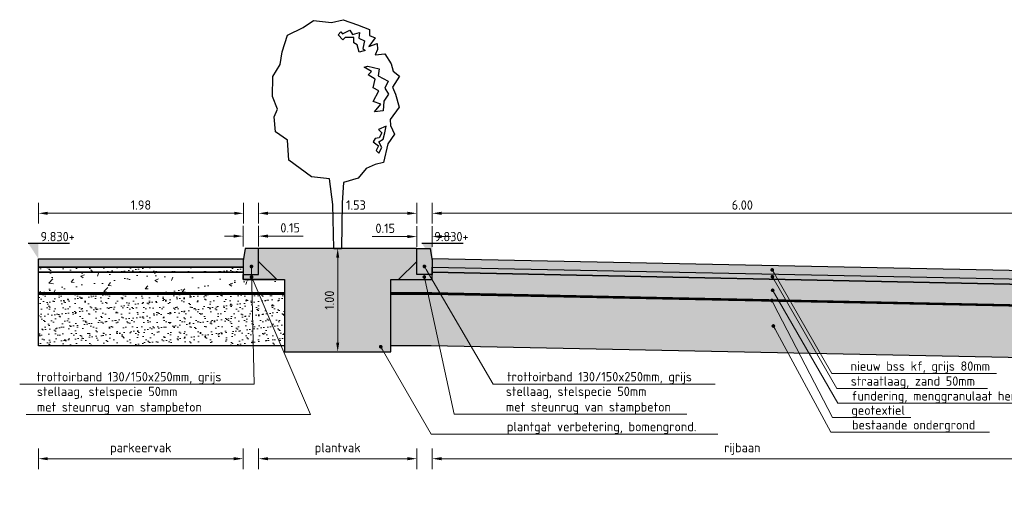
# Model space of a CAD drawing. Header units: metres. Extents: x 234325 to 234582, y 557584 to 557743.
# Tile 14 of 21: x 234525.48 to 234535, y 557701.47 to 557706.04. Entities that reach past the tile are written whole.
import ezdxf
from ezdxf import colors
from ezdxf.entities.mleader import LeaderData, LeaderLine
from ezdxf.math import Vec2, Vec3

# ---------------------------------------------------------------- set-up
doc = ezdxf.new("R2010")
doc.units = ezdxf.units.M
doc.header["$PDMODE"] = 33
doc.layers.get('0').update_dxf_attribs({"lineweight": 25})
doc.layers.get('Defpoints').update_dxf_attribs({"lineweight": 25})
for name, color, linetype, lineweight in [('N-WE-GR-BOOM-SD', 90, 'Continuous', 25), ('N-WE-GR-PLANTGATVERBETERING-GD', 90, 'Continuous', 25), ('N-WE-GR-PLANTGATVERBETERING-V', 253, 'Continuous', 18), ('N-WE-OG-BEBOUWING_STRAATNAAM-T18', 7, 'Continuous', 18), ('N-WE-VH-KANTOPSLUITING_TROTTOIRBAND-SD', 210, 'Continuous', 25), ('N-WE-VH-M', 7, 'Continuous', 18), ('N-WE-VH-VERHARDING_BETONSTRAATSTEEN-GD', 252, 'Continuous', 25), ('N-WE-VH-VERHARDING_FUNDERING-AD-50', 252, 'Continuous', 18), ('N-WE-VH-VERHARDING_FUNDERING-GD', 7, 'Continuous', 25), ('N-WE-VH-VERHARDING_FUNDERING_ZAND-GD', 7, 'Continuous', 25), ('N-WE-VH-VERHARDING_FUNDERING_ZANDCEMENTSTABILISATIE-GD', 7, 'Continuous', 25), ('N-WE-VH-VERHARDING_FUNDERING_ZANDCEMENTSTABILISATIE-V', 254, 'Continuous', 18), ('N-WE-VH-VERHARDING_GEOTEXTIEL-GD', 252, 'Continuous', 25), ('N-WE-VH-VERHARDING_GEOTEXTIEL-V', 254, 'Continuous', 18), ('X-XX-AL-PEILMAAT-SD', 7, 'Continuous', 25)]:
    doc.layers.add(name, color=color, linetype=linetype, lineweight=lineweight)
doc.layers.add('N-WE-VH-VERHARDING_BETONSTRAATSTEEN-V', color=7, linetype='Continuous', lineweight=18, true_color=0xcdcdcd)
doc.styles.add('NLCS-ISO', font='NLCS-ISO.ttf')
doc.styles.add('NLCS-ISO-M50-T18', font='NLCS-ISO.ttf', dxfattribs={"height": 0.09})
doc.dimstyles.new('NLCS-M50-T18-PIJL_L2_H1', dxfattribs={"dimscale": 0.05, "dimtxt": 2.5, "dimasz": 1.8, "dimexe": 2, "dimexo": 2, "dimgap": 0.7, "dimtad": 1, "dimzin": 0, "dimdsep": 46, "dimtxsty": 'NLCS-ISO-M50-T18', "dimcen": 0, "dimdle": 2, "dimclrd": 256, "dimclre": 256, "dimclrt": 256, "dimadec": 1, "dimazin": 0, "dimtfac": 1, "dimtdec": 3, "dimtofl": 0, "dimtmove": 0, "dimatfit": 3, "dimfxl": 2, "dimfxlon": 1, "dimtfillclr": 256, "dimtolj": 1, "dimtzin": 0, "dimlwd": -1, "dimlwe": -1, "dimarcsym": 0})
pattern_1 = [(37.5, (0, 0.724186), (-0.003149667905, 0.096341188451), [0, -0.076, 0, -0.085, 0, -0.08125]), (7.5, (0, 0.72419), (0.088488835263, 0.141107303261), [0, -0.041, 0, -0.0685, 0, -0.02625]), (327.5, (-0.0615, 0.72419), (0.155707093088, 0.000282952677), [0, -0.025, 0, -0.09, 0, -0.1175]), (317.5, (-0.0615, 0.72419), (0.15030633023, 0.043883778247), [0, -0.0125, 0, -0.059, 0, -0.0675])]
pattern_2 = [(50, (0, 0.7242), (0.3586300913, -0.03137606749), [0.0375, -0.4125]), (355, (0, 0.7242), (-0.0693756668, 0.37609606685), [0.03, -0.33]), (100.4514, (0.0299, 0.72157), (0.28925469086, 0.34471977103), [0.031870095, -0.350571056]), (46.1842, (0, 0.8242), (0.5336205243, -0.08275950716), [0.05625, -0.61875]), (96.6356, (0.04447, 0.8173), (0.46733135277, 0.48705893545), [0.047805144, -0.5258565]), (351.1842, (0, 0.8242), (0.46733097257, 0.48705930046), [0.045, -0.495]), (21, (0.05, 0.7992), (0.29845352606, -0.20130944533), [0.0375, -0.4125]), (326, (0.05, 0.7992), (0.12165766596, 0.36257502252), [0.03, -0.33]), (71.4514, (0.07487, 0.7824), (0.4201113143, 0.16126524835), [0.031870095, -0.350571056]), (37.5, (0, 0.72419), (0.00607992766, 0.166446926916), [0, -0.326, 0, -0.335, 0, -0.33125]), (7.5, (0, 0.72419), (0.13153476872, 0.19720585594), [0, -0.191, 0, -0.3185, 0, -0.12625]), (327.5, (-0.1115, 0.72419), (0.266911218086, -0.011277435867), [0, -0.125, 0, -0.39, 0, -0.5175]), (317.5, (-0.1615, 0.72419), (0.29159308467, 0.05005249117), [0, -0.1625, 0, -0.259, 0, -0.3675])]
pattern_3 = [(37.5, (0, 0), (-0.003149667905, 0.096341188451), [0, -0.076, 0, -0.085, 0, -0.08125]), (7.5, (0, 0), (0.088488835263, 0.141107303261), [0, -0.041, 0, -0.0685, 0, -0.02625]), (327.5, (-0.0615, 0), (0.155707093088, 0.000282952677), [0, -0.025, 0, -0.09, 0, -0.1175]), (317.5, (-0.0615, 0), (0.15030633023, 0.043883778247), [0, -0.0125, 0, -0.059, 0, -0.0675])]

# ---------------------------------------------------------------- blocks, each defined once
blk = doc.blocks.new('N-SVH-KANTOPSLUITING_TROTTOIRBAND_130 150X250-D')
blk.add_hatch(color=8).paths.add_polyline_path([(-0.15, -0.12), (-0.15, -0.25), (0, -0.25), (0, 0), (-0.13, 0)])
at = {"color": 7, "flags": 128}
blk.add_lwpolyline([(-0.15, -0.12), (-0.15, -0.25), (0, -0.25), (0, 0), (-0.13, 0)], close=True, dxfattribs=at)
blk = doc.blocks.new('SGR-BOOM_S01_M_ZIJ-D')
at = {"linetype": 'Continuous'}
for p, q in [((-1.196, 8.546), (-0.793, 8.815)), ((-0.793, 8.815), (-0.092, 8.74)), ((-0.092, 8.74), (0.356, 8.845)), ((0.356, 8.845), (0.908, 8.651)), ((-1.793, 8.248), (-1.196, 8.546)), ((0.325, 8.301), (0.613, 8.445)), ((0.613, 8.445), (0.715, 8.27)), ((0.908, 8.651), (1.37, 8.472)), ((1.37, 8.472), (1.37, 8.233)), ((-2.002, 7.607), (-1.793, 8.248)), ((0.165, 8.264), (0.261, 8.378)), ((0.35, 8.062), (0.165, 8.264)), ((0.261, 8.378), (0.325, 8.301)), ((0.435, 8.158), (0.35, 8.062)), ((0.771, 8.16), (0.435, 8.158)), ((0.715, 8.27), (0.988, 8.349)), ((0.775, 7.947), (0.771, 8.16)), ((0.988, 8.349), (0.963, 8.128)), ((0.963, 8.128), (1.186, 8.027)), ((1.186, 8.027), (1.116, 7.735)), ((1.594, 8.144), (1.355, 7.815)), ((1.37, 8.233), (1.594, 8.144)), ((0.901, 7.869), (0.775, 7.947)), ((0.98, 7.596), (0.901, 7.869)), ((1.212, 7.65), (0.98, 7.596)), ((1.116, 7.735), (1.212, 7.65)), ((1.355, 7.815), (1.669, 7.92)), ((1.684, 7.696), (1.594, 7.487)), ((1.669, 7.92), (1.684, 7.696)), ((-2.077, 7.114), (-2.002, 7.607)), ((1.594, 7.487), (1.967, 7.532)), ((1.967, 7.532), (2.216, 7.144)), ((-2.36, 6.652), (-2.077, 7.114)), ((1.167, 7.01), (1.312, 7.048)), ((1.459, 6.84), (1.167, 7.01)), ((1.312, 7.048), (1.754, 6.948)), ((1.754, 6.948), (1.717, 6.676)), ((2.216, 7.144), (2.295, 6.861)), ((2.295, 6.861), (2.534, 6.667)), ((-2.375, 5.876), (-2.36, 6.652)), ((1.322, 6.712), (1.459, 6.84)), ((1.596, 6.552), (1.322, 6.712)), ((1.523, 6.206), (1.596, 6.552)), ((1.717, 6.676), (2.098, 6.472)), ((2.534, 6.667), (2.266, 6.234)), ((1.74, 6.093), (1.523, 6.206)), ((2.098, 6.472), (1.965, 6.201)), ((1.965, 6.201), (2.106, 5.961)), ((2.266, 6.234), (2.385, 5.966)), ((-2.181, 5.384), (-2.375, 5.876)), ((1.514, 5.682), (1.74, 6.093)), ((2.106, 5.961), (1.927, 5.698)), ((2.385, 5.966), (2.519, 5.458)), ((-2.316, 5.085), (-2.181, 5.384)), ((1.819, 5.577), (1.514, 5.682)), ((1.567, 5.281), (1.819, 5.577)), ((1.927, 5.698), (1.902, 5.321)), ((2.519, 5.458), (2.176, 4.981)), ((-2.256, 4.504), (-2.316, 5.085)), ((1.902, 5.321), (1.567, 5.281)), ((2.176, 4.981), (2.191, 4.757)), ((2.025, 4.732), (1.725, 4.599)), ((1.725, 4.599), (1.859, 4.469)), ((1.968, 4.47), (2.025, 4.732)), ((2.191, 4.757), (2.34, 4.414)), ((-1.793, 4.19), (-2.256, 4.504)), ((1.599, 4.256), (1.517, 4.126)), ((1.746, 4.283), (1.599, 4.256)), ((1.731, 4.117), (1.901, 4.225)), ((1.859, 4.469), (1.746, 4.283)), ((1.901, 4.225), (1.968, 4.47)), ((2.34, 4.414), (2.087, 4.041)), ((-1.748, 3.415), (-1.793, 4.19)), ((1.517, 4.126), (1.721, 3.965)), ((1.721, 3.965), (1.64, 3.786)), ((1.848, 3.898), (1.731, 4.117)), ((1.735, 3.683), (1.848, 3.898)), ((2.087, 4.041), (1.922, 3.325)), ((1.64, 3.786), (1.735, 3.683)), ((-0.868, 2.773), (-1.748, 3.415)), ((1.251, 3.086), (0.938, 2.713)), ((1.594, 3.25), (1.251, 3.086)), ((1.922, 3.325), (1.594, 3.25)), ((-0.167, 2.698), (-0.868, 2.773)), ((-0.043, 1.699), (-0.167, 2.698)), ((0.938, 2.713), (0.37, 2.549)), ((0.37, 2.549), (0.319, 1.763)), ((0, 0), (-0.043, 1.699)), ((0.319, 1.763), (0.289, 0))]:
    blk.add_line(p, q, dxfattribs=at)
blk.add_line((0, 0), (0.289, 0))
blk = doc.blocks.new('*D150')
at = {"layer": 'Defpoints', "color": 0, "transparency": 16777216}
for p in [(234529.319, 557704.1691), (234527.789, 557703.8291), (234529.319, 557703.8291)]:
    blk.add_point(p, dxfattribs=at)
at = {"layer": 'N-WE-VH-M', "transparency": 16777216}
for p, q in [((234527.789, 557704.0691), (234527.789, 557704.2691)), ((234529.319, 557704.0691), (234529.319, 557704.2691)), ((234527.879, 557704.1691), (234529.229, 557704.1691))]:
    blk.add_line(p, q, dxfattribs=at)
for points in [[(234527.879, 557704.1841), (234527.879, 557704.1541), (234527.789, 557704.1691)], [(234529.229, 557704.1841), (234529.229, 557704.1541), (234529.319, 557704.1691)]]:
    blk.add_solid(points, dxfattribs=at)
at = {"layer": 'N-WE-VH-M', "transparency": 16777216, "insert": (234528.7307, 557704.2491), "char_height": 0.09, "attachment_point": 5, "style": 'NLCS-ISO-M50-T18'}
blk.add_mtext('\\A1;1.53', dxfattribs=at)
blk = doc.blocks.new('*D151')
at = {"layer": 'Defpoints', "color": 0, "transparency": 16777216}
for p in [(234529.469, 557703.944), (234529.319, 557703.5791), (234529.469, 557703.5791)]:
    blk.add_point(p, dxfattribs=at)
at = {"layer": 'N-WE-VH-M', "transparency": 16777216}
for p, q in [((234529.319, 557703.844), (234529.319, 557704.044)), ((234529.469, 557703.844), (234529.469, 557704.044)), ((234529.229, 557703.944), (234528.889, 557703.944)), ((234529.559, 557703.944), (234529.649, 557703.944))]:
    blk.add_line(p, q, dxfattribs=at)
for points in [[(234529.229, 557703.959), (234529.229, 557703.929), (234529.319, 557703.944)], [(234529.559, 557703.959), (234529.559, 557703.929), (234529.469, 557703.944)]]:
    blk.add_solid(points, dxfattribs=at)
at = {"layer": 'N-WE-VH-M', "transparency": 16777216, "insert": (234529.014, 557704.024), "char_height": 0.09, "attachment_point": 5, "style": 'NLCS-ISO-M50-T18'}
blk.add_mtext('\\A1;0.15', dxfattribs=at)
blk = doc.blocks.new('*D152')
at = {"layer": 'Defpoints', "color": 0, "transparency": 16777216}
for p in [(234527.789, 557703.9487), (234527.639, 557703.5791), (234527.789, 557703.5791)]:
    blk.add_point(p, dxfattribs=at)
at = {"layer": 'N-WE-VH-M', "transparency": 16777216}
for p, q in [((234527.639, 557703.8487), (234527.639, 557704.0487)), ((234527.789, 557703.8487), (234527.789, 557704.0487)), ((234527.549, 557703.9487), (234527.459, 557703.9487)), ((234527.879, 557703.9487), (234528.219, 557703.9487))]:
    blk.add_line(p, q, dxfattribs=at)
for points in [[(234527.549, 557703.9637), (234527.549, 557703.9337), (234527.639, 557703.9487)], [(234527.879, 557703.9637), (234527.879, 557703.9337), (234527.789, 557703.9487)]]:
    blk.add_solid(points, dxfattribs=at)
at = {"layer": 'N-WE-VH-M', "transparency": 16777216, "insert": (234528.094, 557704.0287), "char_height": 0.09, "attachment_point": 5, "style": 'NLCS-ISO-M50-T18'}
blk.add_mtext('\\A1;0.15', dxfattribs=at)
blk = doc.blocks.new('*D153')
at = {"layer": 'Defpoints', "color": 0, "transparency": 16777216}
for p in [(234535.469, 557704.1691), (234529.469, 557703.7291), (234535.469, 557703.6091)]:
    blk.add_point(p, dxfattribs=at)
at = {"layer": 'N-WE-VH-M', "transparency": 16777216}
for p, q in [((234529.469, 557704.0691), (234529.469, 557704.2691)), ((234535.469, 557704.0691), (234535.469, 557704.2691)), ((234529.559, 557704.1691), (234535.379, 557704.1691))]:
    blk.add_line(p, q, dxfattribs=at)
for points in [[(234529.559, 557704.1841), (234529.559, 557704.1541), (234529.469, 557704.1691)], [(234535.379, 557704.1841), (234535.379, 557704.1541), (234535.469, 557704.1691)]]:
    blk.add_solid(points, dxfattribs=at)
at = {"layer": 'N-WE-VH-M', "transparency": 16777216, "insert": (234532.469, 557704.2491), "char_height": 0.09, "attachment_point": 5, "style": 'NLCS-ISO-M50-T18'}
blk.add_mtext('\\A1;6.00', dxfattribs=at)
blk = doc.blocks.new('*D158')
at = {"layer": 'Defpoints', "color": 0, "transparency": 16777216}
for p in [(234528.554, 557703.8291), (234528.554, 557702.8291), (234528.554, 557702.8291)]:
    blk.add_point(p, dxfattribs=at)
at = {"layer": 'N-WE-VH-M', "transparency": 16777216}
for p, q in [((234528.554, 557703.8291), (234528.654, 557703.8291)), ((234528.554, 557703.7391), (234528.554, 557702.9191)), ((234528.554, 557702.8291), (234528.654, 557702.8291))]:
    blk.add_line(p, q, dxfattribs=at)
for points in [[(234528.539, 557703.7391), (234528.569, 557703.7391), (234528.554, 557703.8291)], [(234528.539, 557702.9191), (234528.569, 557702.9191), (234528.554, 557702.8291)]]:
    blk.add_solid(points, dxfattribs=at)
at = {"layer": 'N-WE-VH-M', "transparency": 16777216, "insert": (234528.474, 557703.3291), "char_height": 0.09, "attachment_point": 5, "rotation": 90, "style": 'NLCS-ISO-M50-T18'}
blk.add_mtext('\\A1;1.00', dxfattribs=at)
blk = doc.blocks.new('*D159')
at = {"layer": 'Defpoints', "color": 0, "transparency": 16777216}
for p in [(234527.6424, 557704.1691), (234525.659, 557703.7291), (234527.6424, 557703.7291)]:
    blk.add_point(p, dxfattribs=at)
at = {"layer": 'N-WE-VH-M', "transparency": 16777216}
for p, q in [((234525.659, 557704.0691), (234525.659, 557704.2691)), ((234527.6424, 557704.0691), (234527.6424, 557704.2691)), ((234525.749, 557704.1691), (234527.5524, 557704.1691))]:
    blk.add_line(p, q, dxfattribs=at)
for points in [[(234525.749, 557704.1841), (234525.749, 557704.1541), (234525.659, 557704.1691)], [(234527.5524, 557704.1841), (234527.5524, 557704.1541), (234527.6424, 557704.1691)]]:
    blk.add_solid(points, dxfattribs=at)
at = {"layer": 'N-WE-VH-M', "transparency": 16777216, "insert": (234526.6507, 557704.2491), "char_height": 0.09, "attachment_point": 5, "style": 'NLCS-ISO-M50-T18'}
blk.add_mtext('\\A1;1.98', dxfattribs=at)
blk = doc.blocks.new('SAL-PEILMAAT_INFRACAD_R01-SOD')
blk.add_line((-2, 3), (6, 3))
blk.add_solid([(-2, 3), (0, 3), (0, 0)])
at = {"style": 'NLCS-ISO'}
for tag, p in [('...', (0.4, 3.4)), ('REF', (0.4, 0.8))]:
    blk.add_attdef(tag, p, '', height=1.8, dxfattribs=at)
blk = doc.blocks.new('SAL-PEILMAAT_INFRACAD_H01-SOD')
blk.add_line((-2, 3), (6, 3))
blk.add_solid([(-2, 3), (0, 3), (0, 0)])
at = {"style": 'NLCS-ISO'}
blk.add_attdef('...', (0.4, 3.4), '', height=1.8, dxfattribs=at)
blk = doc.blocks.new('_Dot')
at = {"color": 0, "linetype": 'ByBlock', "lineweight": -2}
blk.add_line((-0.5, 0), (-1, 0), dxfattribs=at)
at = {"color": 0, "linetype": 'ByBlock', "const_width": 0.5}
blk.add_lwpolyline([(-0.25, 0, 1), (0.25, 0, 1)], format="xyb", close=True, dxfattribs=at)
blk = doc.blocks.new('*D160')
at = {"layer": 'Defpoints', "color": 0, "transparency": 16777216}
for p in [(234525.659, 557703.7291), (234527.639, 557703.7291), (234527.639, 557701.7971)]:
    blk.add_point(p, dxfattribs=at)
at = {"layer": 'N-WE-VH-M', "transparency": 16777216}
for p, q in [((234525.659, 557701.8971), (234525.659, 557701.6971)), ((234527.639, 557701.8971), (234527.639, 557701.6971)), ((234525.749, 557701.7971), (234527.549, 557701.7971))]:
    blk.add_line(p, q, dxfattribs=at)
for points in [[(234525.749, 557701.8121), (234525.749, 557701.7821), (234525.659, 557701.7971)], [(234527.549, 557701.8121), (234527.549, 557701.7821), (234527.639, 557701.7971)]]:
    blk.add_solid(points, dxfattribs=at)
at = {"layer": 'N-WE-VH-M', "transparency": 16777216, "insert": (234526.649, 557701.8906), "char_height": 0.09, "attachment_point": 5, "style": 'NLCS-ISO-M50-T18'}
blk.add_mtext('\\A1;parkeervak', dxfattribs=at)
blk = doc.blocks.new('*D161')
at = {"layer": 'Defpoints', "color": 0, "transparency": 16777216}
for p in [(234527.789, 557703.8291), (234529.319, 557703.8291), (234529.319, 557701.7971)]:
    blk.add_point(p, dxfattribs=at)
at = {"layer": 'N-WE-VH-M', "transparency": 16777216}
for p, q in [((234527.789, 557701.8971), (234527.789, 557701.6971)), ((234529.319, 557701.8971), (234529.319, 557701.6971)), ((234527.879, 557701.7971), (234529.229, 557701.7971))]:
    blk.add_line(p, q, dxfattribs=at)
for points in [[(234527.879, 557701.8121), (234527.879, 557701.7821), (234527.789, 557701.7971)], [(234529.229, 557701.8121), (234529.229, 557701.7821), (234529.319, 557701.7971)]]:
    blk.add_solid(points, dxfattribs=at)
at = {"layer": 'N-WE-VH-M', "transparency": 16777216, "insert": (234528.554, 557701.8906), "char_height": 0.09, "attachment_point": 5, "style": 'NLCS-ISO-M50-T18'}
blk.add_mtext('\\A1;plantvak', dxfattribs=at)
blk = doc.blocks.new('*D162')
at = {"layer": 'Defpoints', "color": 0, "transparency": 16777216}
for p in [(234529.469, 557703.7291), (234535.469, 557703.6091), (234535.469, 557701.7971)]:
    blk.add_point(p, dxfattribs=at)
at = {"layer": 'N-WE-VH-M', "transparency": 16777216}
for p, q in [((234529.469, 557701.8971), (234529.469, 557701.6971)), ((234535.469, 557701.8971), (234535.469, 557701.6971)), ((234529.559, 557701.7971), (234535.379, 557701.7971))]:
    blk.add_line(p, q, dxfattribs=at)
for points in [[(234529.559, 557701.8121), (234529.559, 557701.7821), (234529.469, 557701.7971)], [(234535.379, 557701.8121), (234535.379, 557701.7821), (234535.469, 557701.7971)]]:
    blk.add_solid(points, dxfattribs=at)
at = {"layer": 'N-WE-VH-M', "transparency": 16777216, "insert": (234532.469, 557701.8906), "char_height": 0.09, "attachment_point": 5, "style": 'NLCS-ISO-M50-T18'}
blk.add_mtext('\\A1;rijbaan', dxfattribs=at)

msp = doc.modelspace()

# ---------------------------------------------------------------- hatches: boundary and pattern name
at = {"layer": 'N-WE-GR-PLANTGATVERBETERING-V', "true_color": 0x136734, "transparency": 33554559}
h = msp.add_hatch(color=116, dxfattribs=at)
h.dxf.hatch_style = 1
h.paths.add_polyline_path([(234528.039, 557703.5291), (234528.039, 557703.399), (234528.039, 557702.8291), (234528.554, 557702.8291), (234529.069, 557702.8291), (234529.069, 557703.5291), (234529.144, 557703.5291), (234529.319, 557703.7041), (234529.319, 557703.8291), (234527.789, 557703.8291), (234527.789, 557703.7041), (234527.964, 557703.5291)])
at = {"layer": 'N-WE-VH-VERHARDING_BETONSTRAATSTEEN-V', "transparency": 33554559}
h = msp.add_hatch(color=256, dxfattribs=at)
h.dxf.hatch_style = 1
h.paths.add_polyline_path([(234527.639, 557703.7291), (234525.659, 557703.7291), (234525.659, 557703.6491), (234527.639, 557703.6491)])
h = msp.add_hatch(color=256, dxfattribs=at)
h.dxf.hatch_style = 1
h.paths.add_polyline_path([(234529.469, 557703.6491), (234535.369, 557703.5291), (234535.369, 557703.6091), (234529.469, 557703.7291)])
at = {"layer": 'N-WE-VH-VERHARDING_FUNDERING-AD-50', "transparency": 33554559}
h = msp.add_hatch(dxfattribs=at)
h.set_pattern_fill('AVH-FUNDERING_ZAND-SO', color=256, scale=0.05, pattern_type=2)
h.set_pattern_definition(pattern_1)
h.paths.add_polyline_path([(234525.659, 557703.6491), (234527.639, 557703.6491), (234527.639, 557703.5991), (234525.659, 557703.5991)])
h = msp.add_hatch(dxfattribs=at)
h.set_pattern_fill('AVH-FUNDERING_GRANULAAT_MENG_01-SO', color=256, scale=0.05, pattern_type=2)
h.set_pattern_definition(pattern_2)
h.paths.add_polyline_path([(234527.639, 557703.399), (234525.659, 557703.3991), (234525.659, 557703.5991), (234527.639, 557703.599), (234527.639, 557703.5291), (234527.964, 557703.5291), (234528.039, 557703.5291), (234528.039, 557703.399)])
h = msp.add_hatch(dxfattribs=at)
h.set_pattern_fill('AVH-FUNDERING_GRANULAAT_MENG_01-SO', color=256, scale=0.05, pattern_type=2)
h.set_pattern_definition(pattern_2)
h.paths.add_polyline_path([(234541.1188, 557703.3531), (234541.1188, 557703.2231), (234540.4664, 557703.2231), (234535.8678, 557703.279), (234535.469, 557703.2791), (234535.3665, 557703.2791), (234529.465, 557703.3991), (234529.069, 557703.3991), (234529.069, 557703.5291), (234529.144, 557703.5291), (234529.469, 557703.5291), (234529.469, 557703.5991), (234535.3685, 557703.4791), (234535.469, 557703.4791), (234535.469, 557703.4791), (234535.469, 557703.4691), (234535.869, 557703.4691), (234535.869, 557703.479), (234540.4688, 557703.4231), (234540.4688, 557703.3531), (234540.7938, 557703.3531)])
h = msp.add_hatch(dxfattribs=at)
h.set_pattern_fill('AVH-FUNDERING_ZAND-SO', color=256, scale=0.05, pattern_type=2)
h.set_pattern_definition(pattern_1)
h.paths.add_polyline_path([(234535.469, 557703.5291), (234535.469, 557703.4791), (234535.3685, 557703.4791), (234529.469, 557703.5991), (234529.469, 557703.6491), (234535.369, 557703.5291)])
h = msp.add_hatch(dxfattribs=at)
h.set_pattern_fill('AVH-FUNDERING_ZAND-SO', color=256, scale=0.05, pattern_type=2)
h.set_pattern_definition(pattern_3)
h.paths.add_polyline_path([(234525.659, 557703.3891), (234528.039, 557703.389), (234528.039, 557702.889), (234525.659, 557702.8891)])
h = msp.add_hatch(dxfattribs=at)
h.set_pattern_fill('AVH-FUNDERING_ZAND-SO', color=256, scale=0.05, pattern_type=2)
h.set_pattern_definition(pattern_3)
h.paths.add_polyline_path([(234529.069, 557703.3891), (234529.4649, 557703.3891), (234535.3664, 557703.2691), (234535.8677, 557703.269), (234540.4663, 557703.2131), (234541.1188, 557703.2131), (234541.3688, 557703.2131), (234541.3688, 557702.7131), (234541.1188, 557702.7131), (234540.4633, 557702.7131), (234535.8647, 557702.769), (234535.3612, 557702.7691), (234529.4598, 557702.8891), (234529.069, 557702.8891)])
at = {"layer": 'N-WE-VH-VERHARDING_FUNDERING_ZANDCEMENTSTABILISATIE-V', "transparency": 33554559}
h = msp.add_hatch(color=256, dxfattribs=at)
h.dxf.hatch_style = 1
h.paths.add_polyline_path([(234527.964, 557703.5291), (234527.639, 557703.5291), (234527.639, 557703.5791), (234527.789, 557703.5791), (234527.789, 557703.7041)])
h = msp.add_hatch(color=256, dxfattribs=at)
h.dxf.hatch_style = 1
h.paths.add_polyline_path([(234529.144, 557703.5291), (234529.469, 557703.5291), (234529.469, 557703.5791), (234529.319, 557703.5791), (234529.319, 557703.7041)])
at = {"layer": 'N-WE-VH-VERHARDING_GEOTEXTIEL-V', "transparency": 33554559}
h = msp.add_hatch(color=256, dxfattribs=at)
h.dxf.hatch_style = 1
h.paths.add_polyline_path([(234525.659, 557703.3991), (234528.039, 557703.399), (234528.039, 557703.389), (234525.659, 557703.3891)])
h = msp.add_hatch(color=256, dxfattribs=at)
h.dxf.hatch_style = 1
h.paths.add_polyline_path([(234529.069, 557703.3991), (234529.465, 557703.3991), (234535.3665, 557703.2791), (234535.8678, 557703.279), (234540.4664, 557703.2231), (234541.1188, 557703.2231), (234541.1188, 557703.2131), (234540.4663, 557703.2131), (234535.8677, 557703.269), (234535.3664, 557703.2691), (234529.4649, 557703.3891), (234529.069, 557703.3891)])

# ---------------------------------------------------------------- linework, layer by layer
at = {"layer": 'N-WE-GR-PLANTGATVERBETERING-GD'}
for p, q in [((234529.319, 557703.8291), (234527.789, 557703.8291)), ((234528.039, 557703.399), (234528.039, 557702.8291)), ((234529.069, 557702.8291), (234529.069, 557703.3991)), ((234528.039, 557702.8291), (234528.554, 557702.8291)), ((234528.554, 557702.8291), (234529.069, 557702.8291))]:
    msp.add_line(p, q, dxfattribs=at)
at = {"layer": 'N-WE-VH-VERHARDING_BETONSTRAATSTEEN-GD', "color": 7, "flags": 128}
msp.add_lwpolyline([(234527.639, 557703.6491), (234525.659, 557703.6491), (234525.659, 557703.7291), (234527.639, 557703.7291), (234527.639, 557703.6491)], dxfattribs=at)
msp.add_lwpolyline([(234529.469, 557703.6491), (234535.369, 557703.5291), (234535.369, 557703.6091), (234529.469, 557703.7291)], close=True, dxfattribs=at)
at = {"layer": 'N-WE-VH-VERHARDING_FUNDERING-GD', "flags": 128}
for points in [[(234527.639, 557703.399), (234525.659, 557703.3991), (234525.659, 557703.5991), (234527.639, 557703.599), (234527.639, 557703.5291), (234527.964, 557703.5291), (234528.039, 557703.5291), (234528.039, 557703.399)], [(234541.1188, 557703.3531), (234541.1188, 557703.2231), (234540.4664, 557703.2231), (234535.8678, 557703.279), (234535.469, 557703.2791), (234535.3665, 557703.2791), (234529.465, 557703.3991), (234529.069, 557703.3991), (234529.069, 557703.5291), (234529.144, 557703.5291), (234529.469, 557703.5291), (234529.469, 557703.5991), (234535.3685, 557703.4791), (234535.469, 557703.4791), (234535.469, 557703.4791), (234535.469, 557703.4691), (234535.869, 557703.4691), (234535.869, 557703.479), (234540.4688, 557703.4231), (234540.4688, 557703.3531), (234540.7938, 557703.3531)]]:
    msp.add_lwpolyline(points, close=True, dxfattribs=at)
at = {"layer": 'N-WE-VH-VERHARDING_FUNDERING_ZAND-GD', "flags": 128}
for points in [[(234525.659, 557703.6491), (234527.639, 557703.6491), (234527.639, 557703.5991), (234525.659, 557703.5991)], [(234535.469, 557703.5291), (234535.469, 557703.4791), (234535.3685, 557703.4791), (234529.469, 557703.5991), (234529.469, 557703.6491), (234535.369, 557703.5291)], [(234525.659, 557703.3891), (234528.039, 557703.389), (234528.039, 557702.889), (234525.659, 557702.8891)], [(234529.069, 557703.3891), (234529.4649, 557703.3891), (234535.3664, 557703.2691), (234535.8677, 557703.269), (234540.4663, 557703.2131), (234541.1188, 557703.2131), (234541.3688, 557703.2131), (234541.3688, 557702.7131), (234541.1188, 557702.7131), (234540.4633, 557702.7131), (234535.8647, 557702.769), (234535.3612, 557702.7691), (234529.4598, 557702.8891), (234529.069, 557702.8891)]]:
    msp.add_lwpolyline(points, close=True, dxfattribs=at)
at = {"layer": 'N-WE-VH-VERHARDING_FUNDERING_ZANDCEMENTSTABILISATIE-GD', "flags": 128}
for points in [[(234527.964, 557703.5291), (234527.639, 557703.5291), (234527.639, 557703.5791), (234527.789, 557703.5791), (234527.789, 557703.7041)], [(234529.144, 557703.5291), (234529.469, 557703.5291), (234529.469, 557703.5791), (234529.319, 557703.5791), (234529.319, 557703.7041)]]:
    msp.add_lwpolyline(points, close=True, dxfattribs=at)
at = {"layer": 'N-WE-VH-VERHARDING_GEOTEXTIEL-GD', "color": 1, "flags": 128}
for points in [[(234525.659, 557703.3991), (234528.039, 557703.399), (234528.039, 557703.389), (234525.659, 557703.3891)], [(234529.069, 557703.3991), (234529.465, 557703.3991), (234535.3665, 557703.2791), (234535.8678, 557703.279), (234540.4664, 557703.2231), (234541.1188, 557703.2231), (234541.1188, 557703.2131), (234540.4663, 557703.2131), (234535.8677, 557703.269), (234535.3664, 557703.2691), (234529.4649, 557703.3891), (234529.069, 557703.3891)]]:
    msp.add_lwpolyline(points, close=True, dxfattribs=at)

# ---------------------------------------------------------------- block references
at = {"layer": 'N-WE-GR-BOOM-SD', "xscale": 0.25, "yscale": 0.25}
msp.add_blockref('SGR-BOOM_S01_M_ZIJ-D', (234528.5179, 557703.8291), dxfattribs=at)
at = {"layer": 'N-WE-VH-KANTOPSLUITING_TROTTOIRBAND-SD'}
msp.add_blockref('N-SVH-KANTOPSLUITING_TROTTOIRBAND_130 150X250-D', (234527.789, 557703.8291), dxfattribs=at)
at = {"layer": 'N-WE-VH-KANTOPSLUITING_TROTTOIRBAND-SD', "xscale": -1}
msp.add_blockref('N-SVH-KANTOPSLUITING_TROTTOIRBAND_130 150X250-D', (234529.319, 557703.8291), dxfattribs=at)
at = {"layer": 'X-XX-AL-PEILMAAT-SD'}
ref = msp.add_blockref('SAL-PEILMAAT_INFRACAD_R01-SOD', (234525.659, 557703.7291), dxfattribs=dict(at, xscale=0.05, yscale=0.05, zscale=0.05))
ref.add_attrib('...', '9.830+', (234525.679, 557703.8991), dxfattribs={"layer": '0', "height": 0.09, "style": 'NLCS-ISO'})
at = {"layer": 'X-XX-AL-PEILMAAT-SD', "xscale": 0.05, "yscale": 0.05, "zscale": 0.05}
msp.add_blockref('SAL-PEILMAAT_INFRACAD_H01-SOD', (234529.469, 557703.7291), dxfattribs=at).add_auto_attribs({'...': '9.830+'})

# ---------------------------------------------------------------- dimensions: what is measured, and where the dimension line sits
at = {"layer": 'N-WE-VH-M'}
for p1, p2, distance, picture, middle in [((234525.659, 557703.7291), (234527.6424, 557703.7291), 0.44, '*D159', (234526.6507, 557704.2491)), ((234527.639, 557703.5791), (234527.789, 557703.5791), 0.3696, '*D152', (234528.094, 557704.0287)), ((234528.554, 557703.8291), (234528.554, 557702.8291), 0, '*D158', (234528.474, 557703.3291))]:
    dim = msp.add_aligned_dim(p1=p1, p2=p2, distance=distance, dimstyle='NLCS-M50-T18-PIJL_L2_H1', dxfattribs=at)
    dim.commit()
    dim.dimension.update_dxf_attribs({"geometry": picture, "text_midpoint": middle})
for base, p1, p2, picture, middle in [((234529.319, 557704.1691), (234527.789, 557703.8291), (234529.319, 557703.8291), '*D150', (234528.7307, 557704.1691)), ((234529.469, 557703.944), (234529.319, 557703.5791), (234529.469, 557703.5791), '*D151', (234529.014, 557703.944))]:
    dim = msp.add_linear_dim(base=base, p1=p1, p2=p2, angle=0, dimstyle='NLCS-M50-T18-PIJL_L2_H1', dxfattribs=at)
    dim.commit()
    dim.dimension.update_dxf_attribs({"geometry": picture, "text_midpoint": middle, "dimtype": 161})
dim = msp.add_linear_dim(base=(234535.469, 557704.1691), p1=(234529.469, 557703.7291), p2=(234535.469, 557703.6091), dimstyle='NLCS-M50-T18-PIJL_L2_H1', dxfattribs=at)
dim.commit()
dim.dimension.update_dxf_attribs({"geometry": '*D153', "text_midpoint": (234532.469, 557704.2491)})
for base, p1, p2, text, picture, middle in [((234529.319, 557701.7971), (234527.789, 557703.8291), (234529.319, 557703.8291), 'plantvak', '*D161', (234528.554, 557701.8906)), ((234527.639, 557701.7971), (234525.659, 557703.7291), (234527.639, 557703.7291), 'parkeervak', '*D160', (234526.649, 557701.8906)), ((234535.469, 557701.7971), (234529.469, 557703.7291), (234535.469, 557703.6091), 'rijbaan', '*D162', (234532.469, 557701.8906))]:
    dim = msp.add_linear_dim(base=base, p1=p1, p2=p2, text=text, dimstyle='NLCS-M50-T18-PIJL_L2_H1', dxfattribs=at)
    dim.commit()
    dim.dimension.update_dxf_attribs({"geometry": picture, "text_midpoint": middle})

# ---------------------------------------------------------------- leaders
at = {"layer": 'N-WE-OG-BEBOUWING_STRAATNAAM-T18'}
ml = msp.add_multileader_mtext('Standard', dxfattribs=at)
ml.set_content('trottoirband 130/150x250mm, grijs', color=256, style='NLCS-ISO-M50-T18')
ml.set_leader_properties(color=256, linetype='ByLayer', lineweight=-1)
ml.set_arrow_properties(name='DOT')
ml.build(insert=Vec2(0, 0))
ml.multileader.update_dxf_attribs({"text_left_attachment_type": 5, "text_right_attachment_type": 5, "dogleg_length": 0.09, "arrow_head_size": 0.036})
ctx = ml.context
ctx.base_point, ctx.char_height, ctx.arrow_head_size, ctx.landing_gap_size, ctx.plane_origin = Vec3(234525.5963, 557702.5171), 0.09, 0.036, 0.045, Vec3(234527.7194, 557703.7193)
ctx.left_attachment, ctx.right_attachment = 5, 5
notes = []
notes.append((ctx, [(0, (1, 1, 0), (234527.7459, 557702.5171), (-1, 0), 0.2101, [(0, [(234527.7194, 557703.655)], 0, [])])]))
ctx.mtext.insert, ctx.mtext.flow_direction = Vec3(234525.6413, 557702.6341), 5
ml = msp.add_multileader_mtext('Standard', dxfattribs=at)
ml.set_content('trottoirband 130/150x250mm, grijs', color=256, style='NLCS-ISO-M50-T18')
ml.set_leader_properties(color=256, linetype='ByLayer', lineweight=-1)
ml.set_arrow_properties(name='DOT')
ml.build(insert=Vec2(0, 0))
ml.multileader.update_dxf_attribs({"text_left_attachment_type": 5, "text_right_attachment_type": 5, "dogleg_length": 0.09, "arrow_head_size": 0.036})
ctx = ml.context
ctx.base_point, ctx.char_height, ctx.arrow_head_size, ctx.landing_gap_size, ctx.plane_origin = Vec3(234530.1479, 557702.5178), 0.09, 0.036, 0.045, Vec3(234529.3933, 557703.72)
ctx.left_attachment, ctx.right_attachment = 5, 5
notes.append((ctx, [(0, (1, 1, 0), (234530.0579, 557702.5178), (1, 0), 0.09, [(0, [(234529.3933, 557703.6557)], 0, [])])]))
ctx.mtext.insert, ctx.mtext.flow_direction = Vec3(234530.1929, 557702.6348), 5
ml = msp.add_multileader_mtext('Standard', dxfattribs=at)
ml.set_content('stellaag, stelspecie 50mm\\Pmet steunrug van stampbeton', color=256, style='NLCS-ISO-M50-T18')
ml.set_leader_properties(color=256, linetype='ByLayer', lineweight=-1)
ml.set_arrow_properties(name='DOT')
ml.build(insert=Vec2(0, 0))
ml.multileader.update_dxf_attribs({"text_left_attachment_type": 5, "text_right_attachment_type": 5, "dogleg_length": 0.09, "arrow_head_size": 0.036})
ctx = ml.context
ctx.base_point, ctx.char_height, ctx.arrow_head_size, ctx.landing_gap_size, ctx.plane_origin = Vec3(234525.5984, 557702.2254), 0.09, 0.036, 0.045, Vec3(234527.5907, 557703.5931)
ctx.left_attachment, ctx.right_attachment = 5, 5
notes.append((ctx, [(0, (1, 1, 0), (234528.2914, 557702.2254), (-1, 0), 0.956, [(0, [(234527.7205, 557703.5527)], 0, [])])]))
ctx.mtext.insert, ctx.mtext.flow_direction = Vec3(234525.6434, 557702.4924), 5
ml = msp.add_multileader_mtext('Standard', dxfattribs=at)
ml.set_content('stellaag, stelspecie 50mm\\Pmet steunrug van stampbeton', color=256, style='NLCS-ISO-M50-T18')
ml.set_leader_properties(color=256, linetype='ByLayer', lineweight=-1)
ml.set_arrow_properties(name='DOT')
ml.build(insert=Vec2(0, 0))
ml.multileader.update_dxf_attribs({"text_left_attachment_type": 5, "text_right_attachment_type": 5, "dogleg_length": 0.09, "arrow_head_size": 0.036})
ctx = ml.context
ctx.base_point, ctx.char_height, ctx.arrow_head_size, ctx.landing_gap_size, ctx.plane_origin = Vec3(234530.1364, 557702.2261), 0.09, 0.036, 0.045, Vec3(234529.522, 557703.5938)
ctx.left_attachment, ctx.right_attachment = 5, 5
notes.append((ctx, [(0, (1, 1, 0), (234529.6802, 557702.2261), (1, 0), 0.4562, [(0, [(234529.3922, 557703.5534)], 0, [])])]))
ctx.mtext.insert, ctx.mtext.flow_direction = Vec3(234530.1814, 557702.4931), 5
ml = msp.add_multileader_mtext('Standard', dxfattribs=at)
ml.set_content('nieuw bss kf, grijs 80mm', color=256, style='NLCS-ISO-M50-T18')
ml.set_leader_properties(color=256, linetype='ByLayer', lineweight=-1)
ml.set_arrow_properties(name='DOT')
ml.build(insert=Vec2(0, 0))
ml.multileader.update_dxf_attribs({"text_left_attachment_type": 5, "text_right_attachment_type": 5, "dogleg_length": 0.09, "arrow_head_size": 0.036})
ctx = ml.context
ctx.base_point, ctx.char_height, ctx.arrow_head_size, ctx.landing_gap_size, ctx.plane_origin = Vec3(234533.4719, 557702.6204), 0.09, 0.036, 0.045, Vec3(234532.7589, 557703.6215)
ctx.left_attachment, ctx.right_attachment = 5, 5
notes.append((ctx, [(0, (1, 1, 0), (234533.3369, 557702.6204), (1, 0), 0.135, [(0, [(234532.7589, 557703.6215)], 0, [])])]))
ctx.mtext.insert, ctx.mtext.flow_direction = Vec3(234533.5169, 557702.7374), 5
ml = msp.add_multileader_mtext('Standard', dxfattribs=at)
ml.set_content('straatlaag, zand 50mm', color=256, style='NLCS-ISO-M50-T18')
ml.set_leader_properties(color=256, linetype='ByLayer', lineweight=-1)
ml.set_arrow_properties(name='DOT')
ml.build(insert=Vec2(0, 0))
ml.multileader.update_dxf_attribs({"text_left_attachment_type": 5, "text_right_attachment_type": 5, "dogleg_length": 0.09, "arrow_head_size": 0.036})
ctx = ml.context
ctx.base_point, ctx.char_height, ctx.arrow_head_size, ctx.landing_gap_size, ctx.plane_origin = Vec3(234533.474, 557702.4756), 0.09, 0.036, 0.045, Vec3(234532.7602, 557703.556)
ctx.left_attachment, ctx.right_attachment = 5, 5
notes.append((ctx, [(0, (1, 1, 0), (234533.384, 557702.4756), (1, 0), 0.09, [(0, [(234532.7602, 557703.556)], 0, [])])]))
ctx.mtext.insert, ctx.mtext.flow_direction = Vec3(234533.519, 557702.5926), 5
ml = msp.add_multileader_mtext('Standard', dxfattribs=at)
ml.set_content('fundering, menggranulaat hergbr. 200mm', color=256, style='NLCS-ISO-M50-T18')
ml.set_leader_properties(color=256, linetype='ByLayer', lineweight=-1)
ml.set_arrow_properties(name='DOT')
ml.build(insert=Vec2(0, 0))
ml.multileader.update_dxf_attribs({"text_left_attachment_type": 5, "text_right_attachment_type": 5, "dogleg_length": 0.09, "arrow_head_size": 0.036})
ctx = ml.context
ctx.base_point, ctx.char_height, ctx.arrow_head_size, ctx.landing_gap_size, ctx.plane_origin = Vec3(234533.4833, 557702.3327), 0.09, 0.036, 0.045, Vec3(234532.7627, 557703.4248)
ctx.left_attachment, ctx.right_attachment = 5, 5
notes.append((ctx, [(0, (1, 1, 0), (234533.3933, 557702.3327), (1, 0), 0.09, [(0, [(234532.7627, 557703.4248)], 0, [])])]))
ctx.mtext.insert, ctx.mtext.flow_direction = Vec3(234533.5283, 557702.4497), 5
ml = msp.add_multileader_mtext('Standard', dxfattribs=at)
ml.set_content('geotextiel', color=256, style='NLCS-ISO-M50-T18')
ml.set_leader_properties(color=256, linetype='ByLayer', lineweight=-1)
ml.set_arrow_properties(name='DOT')
ml.build(insert=Vec2(0, 0))
ml.multileader.update_dxf_attribs({"text_left_attachment_type": 5, "text_right_attachment_type": 5, "dogleg_length": 0.09, "arrow_head_size": 0.036})
ctx = ml.context
ctx.base_point, ctx.char_height, ctx.arrow_head_size, ctx.landing_gap_size, ctx.plane_origin = Vec3(234533.4783, 557702.1943), 0.09, 0.036, 0.045, Vec3(234532.7549, 557703.1669)
ctx.left_attachment, ctx.right_attachment = 5, 5
notes.append((ctx, [(0, (1, 1, 0), (234533.3425, 557702.1943), (1, 0), 0.1358, [(0, [(234532.7549, 557703.3261)], 0, [])])]))
ctx.mtext.insert, ctx.mtext.flow_direction = Vec3(234533.5233, 557702.3113), 5
ml = msp.add_multileader_mtext('Standard', dxfattribs=at)
ml.set_content('bestaande ondergrond', color=256, style='NLCS-ISO-M50-T18')
ml.set_leader_properties(color=256, linetype='ByLayer', lineweight=-1)
ml.set_arrow_properties(name='DOT')
ml.build(insert=Vec2(0, 0))
ml.multileader.update_dxf_attribs({"text_left_attachment_type": 5, "text_right_attachment_type": 5, "dogleg_length": 0.09, "arrow_head_size": 0.036})
ctx = ml.context
ctx.base_point, ctx.char_height, ctx.arrow_head_size, ctx.landing_gap_size, ctx.plane_origin = Vec3(234533.4854, 557702.0527), 0.09, 0.036, 0.045, Vec3(234532.7694, 557703.08)
ctx.left_attachment, ctx.right_attachment = 5, 5
notes.append((ctx, [(0, (1, 1, 0), (234533.3251, 557702.0527), (1, 0), 0.1603, [(0, [(234532.7694, 557703.08)], 0, [])])]))
ctx.mtext.insert, ctx.mtext.flow_direction = Vec3(234533.5304, 557702.1697), 5
ml = msp.add_multileader_mtext('Standard', dxfattribs=at)
ml.set_content('plantgat verbetering, bomengrond.', color=256, style='NLCS-ISO-M50-T18')
ml.set_leader_properties(color=256, linetype='ByLayer', lineweight=-1)
ml.set_arrow_properties(name='DOT')
ml.build(insert=Vec2(0, 0))
ml.multileader.update_dxf_attribs({"text_left_attachment_type": 5, "text_right_attachment_type": 5, "dogleg_length": 0.09, "arrow_head_size": 0.036})
ctx = ml.context
ctx.base_point, ctx.char_height, ctx.arrow_head_size, ctx.landing_gap_size, ctx.plane_origin = Vec3(234530.1457, 557702.0355), 0.09, 0.036, 0.045, Vec3(234528.9702, 557702.8797)
ctx.left_attachment, ctx.right_attachment = 5, 5
notes.append((ctx, [(0, (1, 1, 0), (234529.4576, 557702.0355), (1, 0), 0.688, [(0, [(234528.9702, 557702.8797)], 0, [])])]))
ctx.mtext.insert, ctx.mtext.flow_direction = Vec3(234530.1907, 557702.1525), 5
for ctx, leaders in notes:
    for number, flags, end, landing, length, lines in leaders:
        leader = LeaderData()
        leader.index, (leader.has_last_leader_line, leader.has_dogleg_vector, leader.attachment_direction) = number, flags
        leader.last_leader_point, leader.dogleg_vector, leader.dogleg_length = Vec3(end), Vec3(landing), length
        for number, points, colour, breaks in lines:
            line = LeaderLine()
            line.index, line.vertices, line.color, line.breaks = number, Vec3.list(points), colors.encode_raw_color(colour), breaks
            leader.lines.append(line)
        ctx.leaders.append(leader)

doc.saveas('drawing.dxf')
